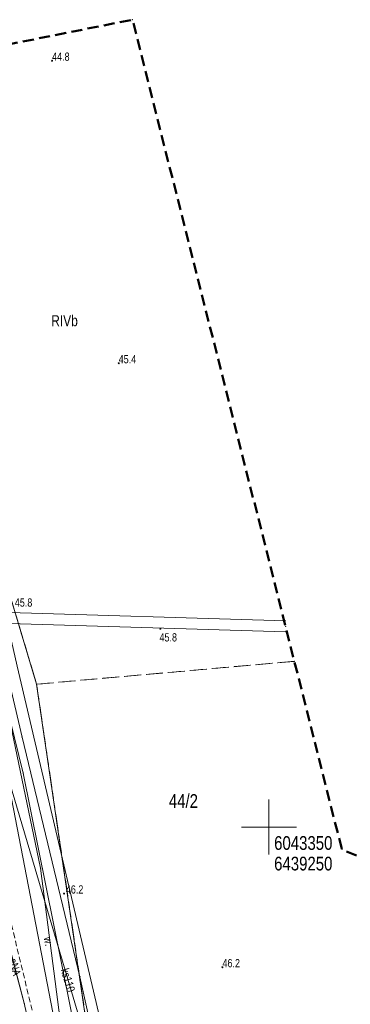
# Model space of a CAD drawing. Header units: metres. Extents: x 6439167 to 6439358, y 6043186 to 6043452.
# Tile 11 of 12: x 6439227 to 6439257, y 6043334 to 6043424. Entities that reach past the tile are written whole.
import ezdxf
from ezdxf.enums import TextEntityAlignment as Align

# ---------------------------------------------------------------- set-up
doc = ezdxf.new("R2010")
doc.units = ezdxf.units.M
for name, pattern in [('L_0_03', [1, 0.5, -0.5]), ('L_0_04', [1.5, 1, -0.5]), ('L_0_06', [2, 1.5, -0.5]), ('L_0_5A', [0.75, 0.5, -0.25]), ('L_0_AD', [0])]:
    doc.linetypes.add(name, pattern=pattern)
doc.layers.get('0').update_dxf_attribs({"linetype": 'CONTINUOUS', "lineweight": 18})
for name, color, linetype, lineweight in [('203_Punkt_zalamania_granicy_dzialki_nie_stabilizowany', 7, 'CONTINUOUS', 18), ('219_Linia_granicy', 7, 'CONTINUOUS', 18), ('AAA___MAPA_OPIS', 7, 'CONTINUOUS', 18), ('chodnik', 7, 'CONTINUOUS', 18), ('pikieta_naturalna', 7, 'CONTINUOUS', 18), ('pikieta_naturalna_Atr2', 7, 'CONTINUOUS', 18), ('przewod_elektroenergetyczny_podziemny', 7, 'CONTINUOUS', 18), ('przewod_elektroenergetyczny_podziemny_Atr1', 7, 'CONTINUOUS', 18), ('przewod_wodociagowy', 7, 'CONTINUOUS', 18), ('row_przydrozny__poligon_', 7, 'CONTINUOUS', 18), ('row_przydrozny__poligon__Atr17', 7, 'CONTINUOUS', 18), ('Zakres', 7, 'L_0_04', 50)]:
    doc.layers.add(name, color=color, linetype=linetype, lineweight=lineweight)
for name, color, linetype, lineweight, true_color in [('209_Opis_konturu_klasyfikacyjnego', 7, 'CONTINUOUS', 18, 0x008000), ('211_Nr_dzialki', 7, 'CONTINUOUS', 18, 0x008000), ('217_Granica_konturu_klasyfikcyjnego', 7, 'L_0_06', 18, 0x008000), ('218_Granica_uzytku', 7, 'L_0_03', 18, 0x008000), ('przewod_elektroenergetyczny_sredniego_napiecia', 1, 'L_0_AD', 18, 0xff0000), ('przewod_kanalizacyjny', 7, 'CONTINUOUS', 18, 0x803300), ('przewod_kanalizacyjny_Atr1', 7, 'CONTINUOUS', 18, 0x803300), ('przewod_telekomunikacyjny_podziemny', 7, 'CONTINUOUS', 18, 0xff9100)]:
    doc.layers.add(name, color=color, linetype=linetype, lineweight=lineweight, true_color=true_color)
doc.styles.add('Arial', font='Arial.ttf')
doc.styles.add('Arial CE', font='Arial CE.ttf')

msp = doc.modelspace()

# ---------------------------------------------------------------- hatches: boundary and pattern name
at = {"layer": 'pikieta_naturalna', "linetype": 'Continuous', "lineweight": 18}
for points in [[(6439230.28, 6043419.715, 1), (6439230.28, 6043419.805, 1)], [(6439236.34, 6043392.175, 1), (6439236.34, 6043392.265, 1)], [(6439240.13, 6043368.015, 1), (6439240.13, 6043368.105, 1)], [(6439231.37, 6043343.905, 1), (6439231.37, 6043343.995, 1)], [(6439245.78, 6043337.195, 1), (6439245.78, 6043337.285, 1)]]:
    msp.add_hatch(color=18, dxfattribs=at).paths.add_polyline_path(points)

# ---------------------------------------------------------------- linework, layer by layer
for p in [(6439237.59, 6043423.5), (6439230.28, 6043419.76), (6439236.34, 6043392.22), (6439240.13, 6043368.06), (6439251.516, 6043368.285), (6439252.321, 6043365.093), (6439227.55, 6043358.19), (6439227.65, 6043354.92), (6439250, 6043350.02), (6439256.64, 6043347.97), (6439229.24, 6043346.26), (6439231.37, 6043343.95), (6439245.78, 6043337.24), (6439232.81, 6043336.38), (6439227.75, 6043333.96)]:
    msp.add_point(p)
at = {"layer": '203_Punkt_zalamania_granicy_dzialki_nie_stabilizowany'}
msp.add_point((6439228.87, 6043363.01), dxfattribs=at)
at = {"layer": '217_Granica_konturu_klasyfikcyjnego', "lineweight": 18, "flags": 128}
for points in [[(6439212.287, 6043418.444), (6439228.87, 6043363.01)], [(6439228.87, 6043363.01), (6439252.321, 6043365.093)], [(6439252.321, 6043365.093), (6439228.87, 6043363.01)], [(6439228.87, 6043363.01), (6439234.88, 6043322.09)]]:
    msp.add_lwpolyline(points, dxfattribs=at)
at = {"layer": '218_Granica_uzytku', "lineweight": 18, "flags": 128}
for points in [[(6439212.287, 6043418.444), (6439228.87, 6043363.01)], [(6439228.87, 6043363.01), (6439212.287, 6043418.444)], [(6439228.87, 6043363.01), (6439252.321, 6043365.093)], [(6439252.321, 6043365.093), (6439228.87, 6043363.01)], [(6439234.88, 6043322.09), (6439228.87, 6043363.01)], [(6439228.87, 6043363.01), (6439234.88, 6043322.09)]]:
    msp.add_lwpolyline(points, dxfattribs=at)
at = {"layer": '219_Linia_granicy', "linetype": 'Continuous', "lineweight": 18, "flags": 128}
for points in [[(6439228.87, 6043363.01), (6439212.287, 6043418.444)], [(6439228.87, 6043363.01), (6439234.88, 6043322.09)]]:
    msp.add_lwpolyline(points, dxfattribs=at)
at = {"layer": 'AAA___MAPA_OPIS', "linetype": 'Continuous', "lineweight": 18, "flags": 128}
for points in [[(6439250, 6043347.5), (6439250, 6043352.5)], [(6439247.5, 6043350), (6439252.5, 6043350)]]:
    msp.add_lwpolyline(points, dxfattribs=at)
at = {"layer": 'chodnik', "linetype": 'L_0_5A', "lineweight": 18, "flags": 128}
msp.add_lwpolyline([(6439229.69, 6043328.24), (6439225.4, 6043346.06)], dxfattribs=at)
at = {"layer": 'pikieta_naturalna', "linetype": 'Continuous', "lineweight": 18}
for centre in [(6439230.28, 6043419.76), (6439236.34, 6043392.22), (6439240.13, 6043368.06), (6439231.37, 6043343.95), (6439245.78, 6043337.24)]:
    msp.add_circle(centre, 0.045, dxfattribs=at)
at = {"layer": 'przewod_elektroenergetyczny_podziemny', "color": 1, "linetype": 'Continuous', "lineweight": 18, "true_color": 0xff0000, "flags": 128}
msp.add_lwpolyline([(6439216.52, 6043384.63), (6439216.25, 6043384.17), (6439217.59, 6043378.11), (6439218.8, 6043372.37), (6439221.07, 6043364), (6439221.95, 6043359.97), (6439222.66, 6043357.03), (6439224.36, 6043355.7), (6439222.93, 6043353.73), (6439224.42, 6043346.46), (6439226.01, 6043340.64), (6439227.75, 6043333.96), (6439229.33, 6043327.02)], dxfattribs=at)
at = {"layer": 'przewod_elektroenergetyczny_sredniego_napiecia', "lineweight": 18}
for p, q in [((6439251.531, 6043368.785), (6439186.895, 6043370.75)), ((6439251.501, 6043367.786), (6439186.865, 6043369.75))]:
    msp.add_line(p, q, dxfattribs=at)
at = {"layer": 'przewod_kanalizacyjny', "linetype": 'Continuous', "lineweight": 18, "flags": 128}
msp.add_lwpolyline([(6439236.59, 6043319.52), (6439236.58, 6043319.59), (6439236.52, 6043319.87), (6439222.69, 6043366.6), (6439212.82, 6043408.51), (6439211.68, 6043414.4), (6439210.52, 6043416.44), (6439209.962, 6043417.98)], dxfattribs=at)
at = {"layer": 'przewod_telekomunikacyjny_podziemny', "linetype": 'Continuous', "lineweight": 18, "flags": 128}
for points in [[(6439211.292, 6043418.246), (6439214.92, 6043407.25), (6439219.28, 6043390.58), (6439224.63, 6043368.26), (6439229.24, 6043346.26), (6439231.22, 6043330.78), (6439234.97, 6043317.05), (6439240.68, 6043296.41), (6439247.91, 6043270.22), (6439250.58, 6043258.93), (6439253.14, 6043251.73), (6439255.17, 6043242.89), (6439262.35, 6043220.09), (6439264.51, 6043213.94), (6439268.761, 6043196.843)], [(6439213.482, 6043418.683), (6439215.35, 6043412.19), (6439221.86, 6043382.42), (6439227.55, 6043358.19), (6439232.81, 6043336.38), (6439234.95, 6043326.67), (6439236.48, 6043322.05), (6439236.01, 6043319.67), (6439239.52, 6043315.57), (6439240.94, 6043310.98), (6439242.83, 6043302.04), (6439243.73, 6043298.08), (6439243.63, 6043295.37), (6439244.34, 6043293.56)], [(6439206.931, 6043417.374), (6439212.62, 6043394.26), (6439215.68, 6043385.16), (6439216.13, 6043384.06), (6439218.76, 6043372.36), (6439221.02, 6043364), (6439221.92, 6043359.96), (6439222.64, 6043357.02), (6439222.9, 6043353.72), (6439224.39, 6043346.44), (6439227.75, 6043333.96), (6439229.31, 6043327.01)]]:
    msp.add_lwpolyline(points, dxfattribs=at)
at = {"layer": 'przewod_wodociagowy', "color": 5, "linetype": 'Continuous', "lineweight": 18, "true_color": 0x0000ff, "flags": 128}
msp.add_lwpolyline([(6439242.95, 6043297.43), (6439241.17, 6043306.12), (6439237.97, 6043318.59), (6439234.88, 6043331.58), (6439227.1, 6043364.66), (6439221.95, 6043387.24), (6439217.51, 6043407.36), (6439215.27, 6043416.61), (6439214.733, 6043418.933)], dxfattribs=at)
at = {"layer": 'row_przydrozny__poligon_', "linetype": 'Continuous', "lineweight": 18, "flags": 128}
msp.add_lwpolyline([(6439226.25, 6043354.35), (6439222.8, 6043370.71), (6439223.69, 6043371), (6439227.65, 6043354.92), (6439233.19, 6043327.39), (6439231.53, 6043327.01)], close=True, dxfattribs=at)
at = {"layer": 'Zakres', "lineweight": 50, "flags": 128}
msp.add_lwpolyline([(6439167.32, 6043409.46), (6439237.59, 6043423.5), (6439256.64, 6043347.97), (6439351.43, 6043307.74), (6439326.14, 6043247.45), (6439277.59, 6043265.79), (6439292.27, 6043201.74), (6439217.76, 6043186.22)], close=True, dxfattribs=at)

# ---------------------------------------------------------------- texts
at = {"layer": '209_Opis_konturu_klasyfikacyjnego', "style": 'Arial CE', "width": 0.78}
msp.add_text('RIVb', height=1, dxfattribs=at).set_placement((6439230.2, 6043396.6), align=Align.TOP_LEFT)
at = {"layer": '211_Nr_dzialki', "style": 'Arial CE', "width": 0.78}
msp.add_text('44/2', height=1.25, dxfattribs=at).set_placement((6439240.9, 6043353), align=Align.TOP_LEFT)
at = {"layer": 'AAA___MAPA_OPIS', "style": 'Arial', "width": 0.78}
for s, p in [('6043350', (6439250.48, 6043349.18)), ('6439250', (6439250.48, 6043347.305))]:
    msp.add_text(s, height=1.25, dxfattribs=at).set_placement(p, align=Align.TOP_LEFT)
at = {"layer": 'pikieta_naturalna_Atr2', "color": 18, "style": 'Arial CE', "width": 0.78}
for s, p in [('44.8', (6439230.28, 6043420.51)), ('45.4', (6439236.34, 6043392.97)), ('45.8', (6439226.89, 6043370.82)), ('45.8', (6439240.05, 6043367.65)), ('46.2', (6439231.53, 6043344.7)), ('46.2', (6439245.78, 6043337.99))]:
    msp.add_text(s, height=0.75, dxfattribs=at).set_placement(p, align=Align.TOP_LEFT)
at = {"layer": 'przewod_elektroenergetyczny_podziemny_Atr1', "color": 1, "style": 'Arial CE', "width": 0.78}
msp.add_text('eNA', height=0.75, rotation=-75.4, dxfattribs=at).set_placement((6439227.053, 6043338.135), align=Align.TOP_LEFT)
at = {"layer": 'przewod_kanalizacyjny_Atr1', "style": 'Arial CE', "width": 0.78}
msp.add_text('ks110', height=0.75, rotation=-73.5, dxfattribs=at).set_placement((6439231.78, 6043337.226), align=Align.TOP_LEFT)
at = {"layer": 'row_przydrozny__poligon__Atr17', "color": 18, "style": 'Arial CE', "width": 0.78}
msp.add_text('w.', height=0.75, rotation=280.9, dxfattribs=at).set_placement((6439230.246, 6043340.072), align=Align.TOP_LEFT)

doc.saveas('drawing.dxf')
